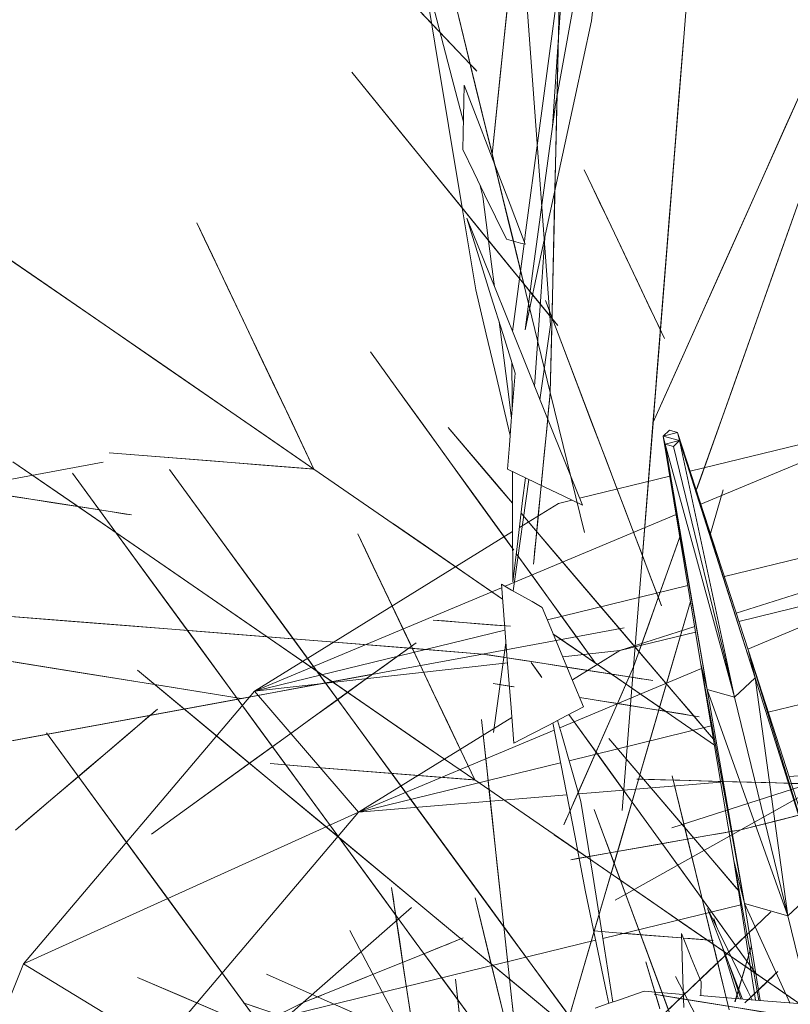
# Model space of a CAD drawing. Header units: centimetres. Extents: x 511 to 2122, y 723 to 1373.
# Tile 41 of 89: x 1365 to 1377, y 1008 to 1023. Entities that reach past the tile are written whole.
import ezdxf

# ---------------------------------------------------------------- set-up
doc = ezdxf.new("R2010")
doc.units = ezdxf.units.CM
doc.layers.add('A-DETL-GENF', color=92, linetype='Continuous', lineweight=18)
doc.layers.add('G-IMPT', color=8, linetype='Continuous', lineweight=18)

# ---------------------------------------------------------------- blocks, each defined once
blk = doc.blocks.new('Vegetação 69 - Tree_Bamboo26_DWG-477148-PROJETO_TÉRREO')
at = {"layer": 'G-IMPT'}
for p, q in [((70.116, -28.343), (77.016, -33.356)), ((74.324, -36.048), (77.016, -33.356)), ((77.016, -33.356), (82.029, -40.256)), ((77.016, -33.356), (78.637, -41.984)), ((74.324, -36.048), (78.637, -41.984)), ((74.324, -46.76), (74.324, -36.048)), ((78.637, -41.984), (82.029, -40.256)), ((81.249, -46.293), (82.029, -40.256)), ((82.029, -40.256), (84.267, -47.145)), ((82.029, -46.411), (82.029, -40.256)), ((82.029, -40.256), (83.029, -46.573)), ((77.856, -46.915), (78.637, -41.984)), ((79.966, -46.076), (78.637, -41.984)), ((78.637, -46.952), (78.637, -41.984)), ((79.43, -46.99), (78.637, -41.984)), ((82.762, -46.53), (86.841, -42.89)), ((79.719, -45.563), (81.729, -46.362)), ((80.658, -46.305), (80.858, -45.833)), ((80.858, -45.833), (80.67, -46.278)), ((83.043, -46.66), (83.736, -51.035)), ((74.324, -50.327), (74.324, -46.935)), ((81.125, -46.838), (80.723, -47.002)), ((80.764, -46.986), (81.125, -46.838)), ((83.87, -47.05), (84.08, -46.965)), ((77.279, -50.557), (77.811, -47.198)), ((78.637, -50.655), (78.637, -47.163)), ((80.026, -50.756), (79.452, -47.129)), ((82.029, -50.906), (82.029, -47.454)), ((84.326, -47.325), (84.664, -48.367)), ((72.867, -47.597), (72.573, -48.488)), ((80.904, -48.963), (80.492, -47.693)), ((80.904, -48.963), (81.08, -47.604)), ((81.319, -47.818), (81.663, -47.51)), ((73.54, -47.806), (72.373, -47.865)), ((72.41, -47.863), (73.54, -47.806)), ((80.044, -47.763), (79.828, -48.274)), ((84.664, -48.693), (84.664, -48.367)), ((88.908, -48.275), (90.871, -49.039)), ((92.498, -48.347), (92.204, -48.352)), ((73.877, -48.81), (73.653, -49.487)), ((72.764, -48.974), (72.437, -48.887)), ((80.904, -50.822), (80.904, -48.963)), ((81.035, -50.832), (80.904, -48.963)), ((84.664, -51.105), (84.664, -48.887)), ((72.11, -49.647), (73.268, -50.315)), ((74.157, -49.623), (73.956, -49.64)), ((74.007, -49.632), (74.157, -49.623)), ((74.331, -50.42), (71.998, -50.235)), ((72, -50.206), (75.393, -50.42)), ((72.034, -50.127), (75.393, -50.42)), ((74.331, -50.42), (71.775, -50.912)), ((73.799, -51.355), (74.331, -50.42)), ((79.505, -50.766), (74.331, -50.42)), ((80.167, -50.766), (74.331, -50.42)), ((74.331, -50.42), (75.393, -50.42)), ((80.167, -50.766), (75.393, -50.42)), ((79.505, -50.766), (73.799, -51.355)), ((79.173, -51.355), (79.505, -50.766)), ((85.433, -51.178), (79.505, -50.766)), ((85.631, -51.178), (79.505, -50.766)), ((79.505, -50.766), (80.167, -50.766)), ((85.631, -51.178), (80.167, -50.766)), ((85.433, -51.178), (79.173, -51.355)), ((85.433, -51.178), (85.333, -51.355)), ((85.433, -51.531), (85.433, -51.178)), ((85.433, -51.531), (85.631, -51.178)), ((85.433, -51.178), (85.631, -51.178)), ((85.631, -51.178), (85.731, -51.355)), ((85.631, -51.178), (85.631, -51.531)), ((73.799, -51.355), (71.629, -51.355)), ((79.173, -51.355), (73.799, -51.355)), ((79.505, -51.943), (73.799, -51.355)), ((73.799, -51.355), (74.331, -52.289)), ((85.433, -51.531), (79.173, -51.355)), ((85.333, -51.355), (79.173, -51.355)), ((79.173, -51.355), (79.505, -51.943)), ((85.433, -51.531), (85.333, -51.355)), ((85.631, -51.531), (85.731, -51.355)), ((85.433, -51.531), (79.505, -51.943)), ((85.631, -51.531), (79.505, -51.943)), ((85.631, -51.531), (80.167, -51.943)), ((83.836, -51.667), (84.664, -56.896)), ((84.664, -56.896), (84.664, -51.604)), ((85.433, -51.531), (85.631, -51.531)), ((80.904, -56.3), (80.904, -51.888)), ((82.029, -65.007), (81.108, -51.872)), ((82.029, -65.007), (82.029, -51.803)), ((83.102, -51.722), (84.047, -52.267)), ((84.047, -52.267), (83.102, -51.722)), ((79.505, -51.943), (74.331, -52.289)), ((80.167, -51.943), (74.331, -52.289)), ((80.167, -51.943), (75.393, -52.289)), ((78.637, -63.279), (78.637, -52.054)), ((79.505, -51.943), (80.167, -51.943)), ((80.904, -56.3), (80.214, -51.94)), ((75.659, -60.782), (77.023, -52.171))]:
    blk.add_line(p, q, dxfattribs=at)
at = {"layer": 'G-IMPT', "flags": 128}
for points in [[(88.194, -38.036), (88.389, -34.601), (88.722, -28.754), (89.446, -16.041)], [(76.127, -42.672), (74.533, -39.623), (71.819, -34.433), (65.92, -23.149)], [(81.406, -49.188), (81.601, -45.753), (81.934, -39.906), (82.658, -27.194)], [(86.579, -30.664), (85.643, -33.501), (84.707, -36.338), (83.771, -39.175), (82.835, -42.012)], [(83.503, -39.989), (84.272, -37.658), (85.041, -35.326), (85.81, -32.995), (86.579, -30.664)], [(82, -38.741), (82.113, -36.752), (82.227, -34.763), (82.34, -32.774), (82.453, -30.785)], [(82.453, -30.785), (82.371, -32.236), (82.288, -33.686), (82.205, -35.137), (82.123, -36.588)], [(84.868, -32.946), (84.135, -34.686), (83.401, -36.426), (82.667, -38.166), (81.934, -39.906)], [(74.533, -39.623), (74.202, -38.142), (73.871, -36.661), (73.54, -35.18), (73.209, -33.699)], [(80.908, -35.413), (80.72, -35.04), (80.532, -34.667), (80.344, -34.294), (80.156, -33.922)], [(80.156, -33.922), (80.658, -34.917), (81.16, -35.913), (81.661, -36.908), (82.163, -37.904)], [(96.835, -33.973), (95.131, -35.493), (93.426, -37.014), (91.722, -38.535), (90.017, -40.056)], [(91.358, -38.86), (92.727, -37.638), (94.096, -36.416), (95.466, -35.194), (96.835, -33.973)], [(81.934, -39.906), (82.478, -38.616), (83.021, -37.327), (83.565, -36.037), (84.109, -34.747)], [(86.81, -38.402), (87.205, -37.452), (87.6, -36.502), (87.995, -35.551), (88.389, -34.601)], [(82.242, -35.193), (79.383, -36.377), (76.524, -37.562), (73.664, -38.746), (70.805, -39.93)], [(73.054, -38.999), (75.351, -38.047), (77.648, -37.096), (79.945, -36.144), (82.242, -35.193)], [(82.06, -37.699), (81.772, -37.127), (81.484, -36.556), (81.196, -35.984), (80.908, -35.413)], [(88.082, -35.34), (87.819, -35.974), (87.555, -36.609), (87.292, -37.243), (87.028, -37.877)], [(72.7, -40.375), (73.539, -39.262), (74.377, -38.149), (75.216, -37.036), (76.055, -35.923)], [(76.055, -35.923), (75.404, -36.787), (74.754, -37.65), (74.103, -38.513), (73.453, -39.376)], [(73.673, -35.778), (73.888, -36.739), (74.103, -37.7), (74.318, -38.662), (74.533, -39.623)], [(88.717, -35.947), (87.013, -37.468), (85.308, -38.989), (83.604, -40.51), (81.899, -42.031)], [(83.24, -40.835), (84.609, -39.613), (85.978, -38.391), (87.348, -37.169), (88.717, -35.947)], [(82.123, -36.588), (82.03, -38.214), (81.938, -39.84), (81.845, -41.466), (81.753, -43.092)], [(82.235, -44.278), (81.501, -42.473), (80.766, -40.668), (80.032, -38.863), (79.297, -37.058)], [(79.297, -37.058), (79.687, -38.016), (80.078, -38.975), (80.468, -39.934), (80.858, -40.893)], [(88.114, -37.264), (85.255, -38.449), (82.395, -39.633), (79.536, -40.817), (76.677, -42.002)], [(78.925, -41.07), (81.223, -40.119), (83.52, -39.167), (85.817, -38.216), (88.114, -37.264)], [(83.176, -37.661), (80.691, -39.506), (78.206, -41.351), (75.722, -43.196), (73.237, -45.042)], [(75.191, -43.59), (77.187, -42.108), (79.183, -40.626), (81.179, -39.143), (83.176, -37.661)], [(82.163, -37.904), (82.137, -37.853), (82.111, -37.801), (82.085, -37.75), (82.06, -37.699)], [(87.028, -37.877), (86.974, -38.009), (86.919, -38.14), (86.865, -38.271), (86.81, -38.402)], [(74.871, -38.228), (73.847, -39.842), (72.822, -41.456), (71.798, -43.07), (70.774, -44.684)], [(71.504, -43.533), (72.346, -42.207), (73.188, -40.88), (74.029, -39.554), (74.871, -38.228)], [(86.841, -42.89), (87.225, -41.725), (87.61, -40.56), (87.994, -39.395), (88.379, -38.23)], [(88.379, -38.23), (87.999, -39.382), (87.619, -40.533), (87.239, -41.684), (86.859, -42.836)], [(81.753, -43.092), (81.815, -42.004), (81.876, -40.916), (81.938, -39.829), (82, -38.741)], [(71.349, -44.209), (72.361, -42.89), (73.372, -41.572), (74.384, -40.253), (75.396, -38.934)], [(75.396, -38.934), (74.396, -40.238), (73.396, -41.541), (72.396, -42.844), (71.396, -44.147)], [(86.842, -42.889), (87.971, -41.882), (89.1, -40.874), (90.229, -39.867), (91.358, -38.86)], [(75.127, -43.696), (74.978, -42.678), (74.83, -41.66), (74.681, -40.641), (74.533, -39.623)], [(74.533, -39.623), (74.562, -39.821), (74.59, -40.019), (74.619, -40.217), (74.648, -40.415)], [(87.648, -39.535), (84.763, -40.729), (81.878, -41.924), (78.994, -43.118), (76.109, -44.313)], [(78.756, -43.215), (80.979, -42.295), (83.202, -41.375), (85.425, -40.455), (87.648, -39.535)], [(81.601, -45.753), (82.076, -44.312), (82.552, -42.871), (83.027, -41.43), (83.503, -39.989)], [(90.017, -40.056), (89.223, -40.764), (88.43, -41.472), (87.636, -42.181), (86.842, -42.889)], [(74.648, -40.415), (74.747, -41.095), (74.846, -41.774), (74.946, -42.454), (75.045, -43.134)], [(78.723, -44.865), (79.108, -43.7), (79.492, -42.535), (79.876, -41.37), (80.261, -40.205)], [(80.261, -40.205), (79.881, -41.356), (79.501, -42.508), (79.121, -43.659), (78.741, -44.811)], [(78.724, -44.864), (79.853, -43.856), (80.982, -42.849), (82.111, -41.842), (83.24, -40.835)], [(75.939, -41.114), (72.602, -41.952), (66.923, -43.378), (54.573, -46.48)], [(71.351, -44.208), (73.245, -43.423), (75.138, -42.639), (77.032, -41.855), (78.925, -41.07)], [(80.858, -40.893), (81.082, -41.442), (81.305, -41.992), (81.529, -42.542), (81.753, -43.092)], [(89.836, -42.268), (90.679, -42.092), (91.523, -41.917), (92.366, -41.742), (93.21, -41.566)], [(93.21, -41.566), (92.794, -41.653), (92.378, -41.739), (91.962, -41.826), (91.546, -41.912)], [(76.677, -42.002), (75.345, -42.553), (74.014, -43.105), (72.682, -43.656), (71.351, -44.208)], [(76.702, -42.325), (75.677, -42.232), (74.652, -42.138), (73.627, -42.045), (72.602, -41.952)], [(73.4, -42.024), (74.084, -42.087), (74.768, -42.149), (75.452, -42.211), (76.136, -42.273)], [(81.899, -42.031), (81.106, -42.739), (80.312, -43.447), (79.518, -44.155), (78.724, -44.864)], [(82.835, -42.012), (82.527, -42.947), (82.218, -43.882), (81.91, -44.818), (81.601, -45.753)], [(91.546, -41.912), (90.37, -42.157), (89.194, -42.401), (88.017, -42.646), (86.841, -42.89)], [(76.136, -42.273), (76.278, -42.286), (76.419, -42.299), (76.561, -42.312), (76.702, -42.325)], [(86.841, -42.89), (87.59, -42.735), (88.339, -42.579), (89.087, -42.423), (89.836, -42.268)], [(69.586, -42.678), (70.743, -42.831), (71.9, -42.983), (73.057, -43.135), (74.215, -43.288)], [(74.215, -43.288), (73.644, -43.213), (73.073, -43.138), (72.503, -43.062), (71.932, -42.987)], [(86.859, -42.836), (86.855, -42.849), (86.85, -42.863), (86.846, -42.877), (86.841, -42.89)], [(71.021, -46.418), (72.955, -45.617), (74.888, -44.816), (76.822, -44.016), (78.756, -43.215)], [(75.045, -43.134), (75.065, -43.274), (75.086, -43.415), (75.106, -43.556), (75.127, -43.696)], [(81.753, -43.092), (81.873, -43.388), (81.994, -43.685), (82.115, -43.981), (82.235, -44.278)], [(68.609, -48.479), (70.255, -47.257), (71.9, -46.035), (73.545, -44.813), (75.191, -43.59)], [(81.718, -44.243), (82.561, -44.067), (83.405, -43.892), (84.249, -43.717), (85.092, -43.541)], [(85.092, -43.541), (84.676, -43.628), (84.26, -43.714), (83.844, -43.801), (83.428, -43.887)], [(83.428, -43.887), (82.252, -44.132), (81.076, -44.376), (79.9, -44.621), (78.723, -44.865)], [(72.971, -49.215), (72.248, -47.962), (71.524, -46.709), (70.801, -45.455), (70.077, -44.202)], [(70.077, -44.202), (71.555, -44.202), (73.032, -44.202), (74.509, -44.202), (75.987, -44.202)], [(70.079, -44.203), (71.657, -45.114), (73.235, -46.025), (74.813, -46.936), (76.39, -47.847)], [(74.517, -46.765), (73.407, -46.125), (72.298, -45.484), (71.189, -44.844), (70.079, -44.203)], [(75.987, -44.202), (74.527, -44.202), (73.067, -44.202), (71.606, -44.202), (70.146, -44.202)], [(76.109, -44.313), (74.837, -44.839), (73.565, -45.365), (72.293, -45.892), (71.021, -46.418)], [(77.804, -45.059), (76.19, -44.846), (74.576, -44.634), (72.963, -44.421), (71.349, -44.209)], [(71.349, -44.209), (72.376, -44.344), (73.403, -44.479), (74.43, -44.615), (75.457, -44.75)], [(78.723, -44.865), (79.472, -44.709), (80.221, -44.554), (80.969, -44.398), (81.718, -44.243)], [(82.762, -46.53), (83.221, -46.12), (84.172, -45.272), (85.124, -44.423)], [(85.124, -44.423), (84.43, -45.042), (83.736, -45.661), (83.042, -46.28), (82.762, -46.53)], [(68.205, -54.251), (69.847, -52.785), (72.644, -50.29), (78.723, -44.865)], [(75.457, -44.75), (76.615, -44.902), (77.772, -45.054), (78.929, -45.207), (80.086, -45.359)], [(78.741, -44.811), (78.737, -44.824), (78.732, -44.838), (78.728, -44.851), (78.723, -44.865)], [(82.665, -44.803), (82.442, -45.48), (82.218, -46.158), (82.084, -46.563)], [(82.33, -45.818), (82.414, -45.564), (82.498, -45.31), (82.582, -45.057), (82.665, -44.803)], [(84.08, -46.965), (85.371, -46.439), (86.662, -45.914), (87.953, -45.389), (89.243, -44.864)], [(89.243, -44.864), (88.242, -45.271), (87.241, -45.678), (86.24, -46.086), (85.239, -46.493)], [(73.237, -45.042), (72.08, -45.901), (70.923, -46.76), (69.766, -47.619), (68.609, -48.479)], [(80.086, -45.359), (79.516, -45.284), (78.945, -45.209), (78.375, -45.134), (77.804, -45.059)], [(80.022, -49.555), (80.417, -48.604), (80.811, -47.654), (81.206, -46.704), (81.601, -45.753)], [(81.601, -45.753), (81.524, -45.938), (81.448, -46.123), (81.371, -46.308), (81.294, -46.493)], [(82.129, -46.427), (82.202, -46.206), (82.33, -45.818)], [(79.355, -45.977), (80.294, -46.129), (81.233, -46.282), (82.173, -46.434), (83.112, -46.586)], [(79.803, -47.8), (79.691, -47.344), (79.579, -46.889), (79.467, -46.433), (79.355, -45.977)], [(88.789, -49.355), (90.549, -48.519), (92.31, -47.683), (94.07, -46.847), (95.83, -46.011)], [(95.83, -46.011), (94.895, -46.455), (93.96, -46.899), (93.025, -47.343), (92.09, -47.787)], [(84.926, -47.303), (85.643, -46.942), (87.046, -46.235)], [(87.046, -46.235), (85.338, -47.095), (84.926, -47.303)], [(72.752, -46.361), (72.781, -46.67), (72.809, -46.979), (72.838, -47.288), (72.867, -47.597)], [(73.201, -49.793), (74.152, -48.944), (75.103, -48.095), (76.055, -47.246), (77.006, -46.397)], [(77.006, -46.397), (76.312, -47.017), (75.618, -47.636), (74.924, -48.255), (74.231, -48.874)], [(81.294, -46.493), (81.03, -47.127), (80.767, -47.761), (80.503, -48.396), (80.24, -49.03)], [(85.239, -46.493), (84.119, -46.949), (83.828, -47.067)], [(72.784, -46.705), (73.015, -46.713), (74.261, -46.757), (75.507, -46.802)], [(76.332, -46.643), (76.265, -47.67), (76.197, -48.697), (76.13, -49.724), (76.062, -50.751)], [(76.295, -47.21), (76.304, -47.068), (76.314, -46.927), (76.323, -46.785), (76.332, -46.643)], [(77.183, -46.677), (77.999, -47.305), (78.815, -47.932), (79.631, -48.559), (80.446, -49.187)], [(77.634, -47.024), (77.521, -46.937), (77.408, -46.85), (77.296, -46.764), (77.183, -46.677)], [(83.112, -46.586), (82.92, -46.791), (82.727, -46.996), (82.535, -47.2), (82.343, -47.405)], [(99.01, -46.691), (98.045, -47.248), (97.079, -47.806), (96.114, -48.363), (95.148, -48.92)], [(77.626, -47.205), (75.85, -47.06), (74.074, -46.915), (72.794, -46.81)], [(74.547, -46.778), (74.324, -47.455), (74.1, -48.132), (73.892, -48.765)], [(74.213, -47.792), (74.296, -47.539), (74.38, -47.285), (74.464, -47.031), (74.547, -46.778)], [(81.638, -50.877), (79.282, -49.516), (76.899, -48.141), (74.517, -46.765)], [(75.507, -46.802), (76.874, -46.868), (78.241, -46.933), (79.606, -46.999)], [(82.889, -46.823), (83.099, -46.907), (85.384, -47.815)], [(85.442, -47.744), (84.936, -47.554), (84.018, -47.21), (83.101, -46.866)], [(83.101, -46.866), (84.522, -47.206), (85.66, -47.479)], [(76.115, -49.952), (76.16, -49.266), (76.205, -48.581), (76.25, -47.896), (76.295, -47.21)], [(79.636, -47.121), (79.3, -47.135), (78.463, -47.17), (77.626, -47.205)], [(79.812, -48.698), (79.267, -48.28), (78.723, -47.861), (78.178, -47.442), (77.634, -47.024)], [(83.737, -47.104), (83, -47.404), (81.881, -47.86), (80.761, -48.315)], [(80.761, -48.315), (81.591, -47.977), (82.421, -47.64), (83.251, -47.302), (83.737, -47.104)], [(71.919, -47.393), (72.438, -48.291), (72.957, -49.19), (73.475, -50.088), (73.994, -50.987)], [(75.141, -47.436), (76.062, -50.751), (77.632, -56.393), (81.043, -68.66)], [(75.963, -48.939), (77.253, -48.414), (78.544, -47.889), (79.708, -47.415)], [(79.708, -47.415), (79.123, -47.653), (78.122, -48.061), (77.121, -48.468)], [(82.343, -47.405), (81.708, -47.504), (81.073, -47.602), (80.438, -47.701), (79.803, -47.8)], [(84.644, -47.445), (83.631, -47.955), (81.924, -48.815), (80.217, -49.676)], [(81.434, -49.062), (82.837, -48.355), (84.24, -47.649), (84.644, -47.445)], [(83.394, -47.445), (84.366, -47.785), (85.337, -48.125), (86.308, -48.465), (87.28, -48.805)], [(83.931, -47.633), (83.797, -47.586), (83.663, -47.539), (83.529, -47.492), (83.394, -47.445)], [(85.741, -47.379), (85.427, -47.763), (85.112, -48.146), (84.798, -48.53), (84.484, -48.913)], [(87.925, -48.097), (87.379, -47.917), (86.833, -47.738), (86.287, -47.559), (85.741, -47.379)], [(72.724, -48.004), (73.883, -47.87), (75.043, -47.736), (76.202, -47.602), (77.362, -47.467)], [(77.362, -47.467), (76.79, -47.534), (76.218, -47.6), (75.647, -47.666), (75.075, -47.732)], [(78.176, -50.622), (80.761, -48.315), (81.663, -47.51)], [(81.663, -47.51), (81.571, -47.593), (80.793, -48.287), (80.016, -48.98), (79.238, -49.674)], [(86.524, -48.541), (85.876, -48.314), (85.228, -48.087), (84.579, -47.86), (83.931, -47.633)], [(86.513, -47.633), (86.818, -47.635), (87.905, -47.642), (88.992, -47.649), (90.08, -47.657)], [(90.08, -47.657), (92.062, -47.806), (94.045, -47.955), (96.028, -48.105), (98.011, -48.254)], [(95.347, -48.805), (95.902, -48.486), (96.456, -48.166), (97.01, -47.846), (97.564, -47.526)], [(75.075, -47.732), (73.458, -47.919), (71.841, -48.106), (70.224, -48.293), (68.607, -48.48)], [(70.802, -52.404), (71.286, -51.255), (71.771, -50.106), (72.255, -48.957), (72.74, -47.808)], [(72.74, -47.808), (72.482, -48.418), (72.225, -49.028), (71.968, -49.639), (71.71, -50.249)], [(73.892, -48.765), (73.956, -48.57), (74.084, -48.181), (74.213, -47.792)], [(76.39, -47.847), (78.305, -48.952), (80.219, -50.057), (81.638, -50.877)], [(78.92, -50.429), (79.404, -49.28), (79.889, -48.131), (80.044, -47.763)], [(79.238, -49.674), (79.758, -49.21), (80.279, -48.746), (80.799, -48.282), (81.319, -47.818)], [(84.484, -48.913), (86.312, -48.649), (88.139, -48.386), (89.967, -48.122), (91.795, -47.858)], [(89.212, -48.017), (88.968, -47.99), (87.349, -47.809), (86.893, -47.758)], [(87.075, -47.817), (87.365, -47.887), (88.176, -48.081)], [(91.795, -47.858), (90.827, -47.918), (89.86, -47.977), (88.892, -48.037), (87.925, -48.097)], [(92.09, -47.787), (91.554, -48.042), (91.018, -48.296), (90.482, -48.551), (89.946, -48.805)], [(68.607, -48.48), (69.636, -48.361), (70.666, -48.242), (71.695, -48.123), (72.724, -48.004)], [(77.179, -48.109), (80.446, -49.187), (86.008, -51.021), (98.1, -55.011)], [(92.204, -48.352), (90.586, -48.171), (90.045, -48.111)], [(91.081, -48.655), (91.662, -48.529), (92.243, -48.403), (92.824, -48.277), (93.406, -48.15)], [(93.406, -48.15), (93.777, -48.249), (94.149, -48.348), (94.521, -48.448), (94.892, -48.547)], [(67.298, -49.842), (68.731, -49.482), (70.164, -49.122), (71.597, -48.762), (73.03, -48.403)], [(73.03, -48.403), (71.613, -48.758), (70.197, -49.114), (68.781, -49.47), (67.365, -49.825)], [(78.928, -48.21), (77.22, -49.07), (75.513, -49.93), (74.666, -50.357)], [(74.719, -50.33), (76.122, -49.623), (77.525, -48.916), (78.928, -48.21)], [(79.828, -48.274), (79.681, -48.624), (79.533, -48.974), (79.386, -49.324), (79.238, -49.674)], [(98.011, -48.254), (96.559, -48.279), (95.107, -48.303), (94.047, -48.321)], [(72.265, -48.423), (72.911, -48.559), (73.992, -48.786)], [(77.121, -48.468), (76.001, -48.923), (74.882, -49.379), (73.763, -49.834), (72.644, -50.29)], [(77.828, -48.624), (77.557, -49.617), (77.285, -50.609), (77.014, -51.602), (76.742, -52.595)], [(77.678, -49.172), (77.716, -49.035), (77.753, -48.898), (77.791, -48.761), (77.828, -48.624)], [(87.28, -48.805), (87.091, -48.739), (86.902, -48.673), (86.713, -48.607), (86.524, -48.541)], [(87.17, -48.525), (88.851, -49.194), (101.476, -51.309)], [(90.899, -49.553), (89.56, -49.128), (87.509, -48.476)], [(95.666, -51.862), (93.969, -51.04), (92.271, -50.218), (90.574, -49.396), (88.877, -48.574)], [(88.877, -48.574), (90.14, -49.068), (91.403, -49.563), (92.665, -50.057), (93.928, -50.552)], [(94.892, -48.547), (93.884, -48.676), (92.875, -48.805), (91.866, -48.935), (90.858, -49.064)], [(74.231, -48.874), (73.453, -49.567), (72.676, -50.261), (71.898, -50.955), (71.12, -51.649)], [(72.451, -48.86), (72.035, -50.122), (71.619, -51.384), (71.204, -52.647)], [(73.992, -48.786), (73.685, -48.833), (73.378, -48.88), (73.071, -48.927), (72.764, -48.974)], [(73.699, -49.348), (73.828, -48.959), (73.879, -48.803)], [(80.446, -49.187), (80.288, -49.065), (80.129, -48.943), (79.97, -48.82), (79.812, -48.698)], [(83.839, -48.805), (87.28, -48.805), (93.136, -48.805), (105.869, -48.805)], [(91.085, -49.825), (90.134, -49.57), (89.183, -49.315), (88.231, -49.06), (87.28, -48.805)], [(87.28, -48.805), (88.746, -49.198), (90.211, -49.591), (91.677, -49.984), (93.143, -50.376)], [(89.946, -48.805), (89.657, -48.943), (89.367, -49.08), (89.078, -49.218), (88.789, -49.355)], [(96.46, -48.805), (94.832, -48.805), (93.203, -48.805), (91.574, -48.805), (89.946, -48.805)], [(89.946, -48.805), (91.035, -48.805), (92.124, -48.805), (93.214, -48.805), (94.303, -48.805)], [(90.858, -49.064), (90.913, -48.962), (90.969, -48.86), (91.025, -48.757), (91.081, -48.655)], [(100.252, -51.339), (98.473, -50.706), (96.694, -50.072), (94.915, -49.439), (93.136, -48.805)], [(93.136, -48.805), (94.455, -49.275), (95.774, -49.745), (97.092, -50.214), (98.411, -50.684)], [(94.303, -48.805), (96.295, -48.805), (98.288, -48.805), (100.28, -48.805), (102.272, -48.805)], [(95.148, -48.92), (95.198, -48.892), (95.248, -48.863), (95.298, -48.834), (95.347, -48.805)], [(72.644, -50.29), (73.473, -49.952), (74.303, -49.615), (75.133, -49.277), (75.963, -48.939)], [(78.318, -50.632), (78.832, -50.373), (79.7, -49.936), (80.567, -49.499), (81.434, -49.062)], [(80.24, -49.03), (80.185, -49.161), (80.131, -49.292), (80.076, -49.424), (80.022, -49.555)], [(90.916, -49.056), (91.072, -49.117), (93.357, -50.007), (95.643, -50.896), (97.928, -51.786)], [(73.994, -50.987), (73.738, -50.544), (73.483, -50.101), (73.227, -49.658), (72.971, -49.215)], [(76.502, -49.163), (76.742, -52.595), (77.151, -58.437), (78.039, -71.139)], [(76.953, -51.822), (77.135, -51.16), (77.316, -50.497), (77.497, -49.835), (77.678, -49.172)], [(83.204, -50.995), (82.917, -50.807), (82.094, -50.267), (81.27, -49.727), (80.446, -49.187)], [(80.446, -49.187), (81.715, -50.019), (82.984, -50.851), (83.204, -50.995)], [(81.707, -50.181), (83.641, -49.939), (85.575, -49.696), (87.508, -49.454), (89.442, -49.212)], [(89.442, -49.212), (88.415, -49.341), (87.388, -49.469), (86.361, -49.598), (85.334, -49.727)], [(77.703, -49.464), (76.243, -49.464), (74.783, -49.464), (73.323, -49.464), (71.955, -49.464)], [(72.057, -50.056), (72.283, -50.006), (73.354, -49.772), (74.426, -49.537)], [(74.426, -49.537), (73.23, -49.69), (72.131, -49.831)], [(72.155, -49.464), (73.271, -49.464), (74.749, -49.464), (76.226, -49.464), (77.703, -49.464)], [(73.653, -49.487), (73.665, -49.452), (73.676, -49.418), (73.688, -49.383), (73.699, -49.348)], [(71.12, -51.649), (71.64, -51.185), (72.161, -50.721), (72.681, -50.257), (73.201, -49.793)], [(73.311, -50.34), (72.905, -50.106), (72.105, -49.643)], [(72.973, -49.723), (72.544, -49.759), (72.143, -49.793)], [(72.161, -49.741), (72.228, -49.737), (73.413, -49.667)], [(80.217, -49.676), (79.654, -49.959), (79.091, -50.243), (78.528, -50.526), (78.318, -50.632)], [(79.238, -49.674), (79.159, -49.863), (79.079, -50.052), (78.999, -50.241), (78.92, -50.429)], [(85.334, -49.727), (84.745, -49.8), (84.156, -49.874), (83.567, -49.948), (82.978, -50.022)], [(72.568, -50.806), (72.517, -50.717), (72.026, -49.866)], [(72.026, -49.866), (72.254, -50.262), (72.508, -50.701)], [(76.062, -50.751), (76.076, -50.551), (76.089, -50.351), (76.102, -50.152), (76.115, -49.952)], [(82.978, -50.022), (82.66, -50.062), (82.343, -50.101), (82.025, -50.141), (81.707, -50.181)], [(89.165, -52.063), (87.618, -51.552), (86.071, -51.042), (84.525, -50.532), (82.978, -50.022)], [(82.978, -50.022), (84.013, -50.363), (85.047, -50.704), (86.082, -51.046), (87.116, -51.387)], [(102.628, -52.918), (99.742, -52.145), (96.857, -51.372), (93.971, -50.598), (91.085, -49.825)], [(93.143, -50.376), (95.514, -51.012), (97.885, -51.647), (100.256, -52.283), (102.628, -52.918)], [(97.928, -51.786), (95.139, -50.9), (93.435, -50.359)], [(76.1, -54.69), (76.09, -53.705), (76.081, -52.721), (76.072, -51.736), (76.062, -50.751)], [(76.062, -50.751), (76.077, -52.268), (76.091, -53.785), (76.106, -55.303), (76.12, -56.82)], [(93.928, -50.552), (95.888, -51.43), (97.848, -52.309), (99.808, -53.187), (101.768, -54.066)], [(92.249, -50.853), (91.157, -51.08), (90.066, -51.307), (88.974, -51.534), (87.883, -51.761)], [(90.614, -51.193), (91.022, -51.108), (91.431, -51.023), (91.84, -50.938), (92.249, -50.853)], [(91.972, -55.657), (90.481, -54.498), (88.99, -53.339), (87.499, -52.18), (86.008, -51.021)], [(86.008, -51.021), (87.113, -51.88), (88.218, -52.74), (89.324, -53.599), (90.429, -54.458)], [(88.108, -51.714), (88.734, -51.584), (89.361, -51.454), (89.987, -51.323), (90.614, -51.193)], [(87.116, -51.387), (89.008, -52.011), (90.9, -52.635), (92.792, -53.259), (94.684, -53.884)], [(93.733, -57.9), (91.235, -56.262), (88.737, -54.624), (86.239, -52.985), (84.188, -51.64)], [(84.188, -51.64), (84.253, -51.683), (85.522, -52.515)], [(76.742, -52.595), (76.795, -52.402), (76.848, -52.209), (76.901, -52.016), (76.953, -51.822)], [(87.883, -51.761), (87.939, -51.749), (87.995, -51.737), (88.052, -51.726), (88.108, -51.714)], [(101.768, -54.066), (100.243, -53.515), (98.717, -52.964), (97.191, -52.413), (95.666, -51.862)], [(94.684, -53.884), (93.304, -53.428), (91.924, -52.973), (90.544, -52.518), (89.165, -52.063)], [(85.522, -52.515), (87.575, -53.861), (89.628, -55.208), (91.68, -56.554), (93.733, -57.9)], [(90.429, -54.458), (92.148, -55.794), (93.867, -57.131), (95.587, -58.467), (97.306, -59.803)], [(97.306, -59.803), (95.972, -58.767), (94.639, -57.73), (93.305, -56.694), (91.972, -55.657)]]:
    blk.add_lwpolyline(points, dxfattribs=at)
blk = doc.blocks.new('Vegetação 69 - Vegetação 69-476257-PROJETO_TÉRREO')
at = {"xscale": 0.6422813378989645, "yscale": 0.6422813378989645, "zscale": 0.6422813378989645}
blk.add_blockref('Vegetação 69 - Tree_Bamboo26_DWG-477148-PROJETO_TÉRREO', (-33.484, 17.562), dxfattribs=at)

msp = doc.modelspace()

# ---------------------------------------------------------------- block references
at = {"layer": 'A-DETL-GENF', "rotation": 103.707726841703}
msp.add_blockref('Vegetação 69 - Vegetação 69-476257-PROJETO_TÉRREO', (1365.59, 991.882), dxfattribs=at)

doc.saveas('drawing.dxf')
